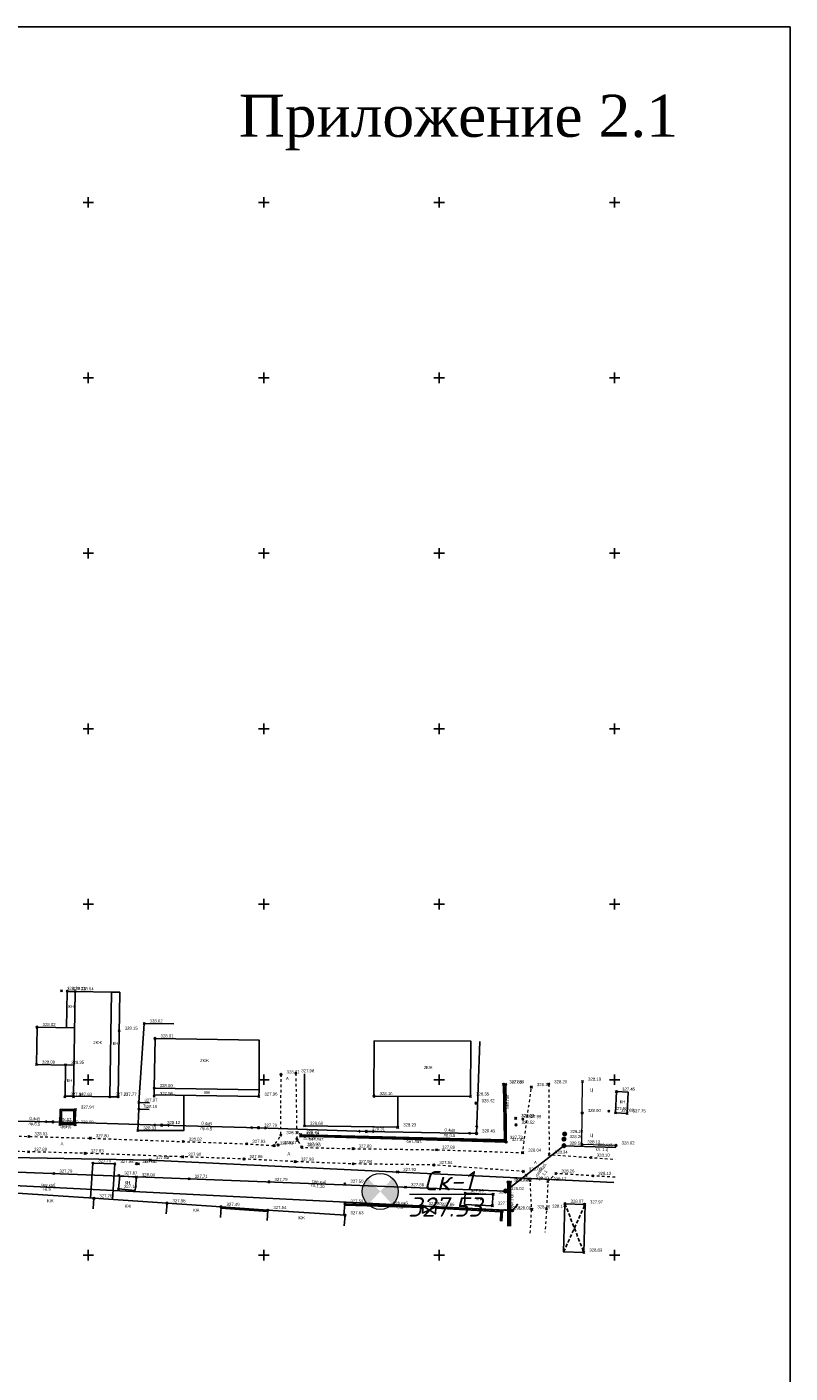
# Model space of a CAD drawing. Header units: metres. Extents: x 707528 to 709248, y 4308395 to 4311045.
# Tile 104 of 104: x 708711 to 708928, y 4310662 to 4311045. Entities that reach past the tile are written whole.
import ezdxf

# ---------------------------------------------------------------- set-up
doc = ezdxf.new("R2010")
doc.units = ezdxf.units.M
doc.header["$LTSCALE"] = 0.5
doc.header["$PDMODE"] = 35
doc.header["$PDSIZE"] = 0.3
for name, pattern in [('Auto_Street_NotBorder_Line_m1', [3, 1.5, -1.5]), ('ДОРОГИ_СТРОЯЩ', [9, 8, -1]), ('НАВЕС_ОПОРЫ', [3, 2, -1])]:
    doc.linetypes.add(name, pattern=pattern)
for name, color, linetype in [('(001) Сетка', 92, 'Continuous'), ('(002) Рамка', 7, 'Continuous'), ('(004) Точки рельефа', 7, 'Continuous'), ('(007) Здания', 7, 'Continuous'), ('(011) Колодцы', 7, 'Continuous'), ('(017) Канализация', 33, 'KANALIS_K_1'), ('(019) Связь', 3, 'ИК_КАБ_СВЯЗИ'), ('(022) Возд. Линии', 7, 'Continuous'), ('(025) Дорога', 7, 'Continuous'), ('(027) Гидрография', 7, 'Continuous'), ('(030) Болота', 7, 'Continuous'), ('(040) Ограда', 7, 'Continuous')]:
    doc.layers.add(name, color=color, linetype=linetype)
doc.layers.add('AUTO#_ROADS_EXIST_L', color=7, linetype='Continuous', lineweight=15, true_color=0x000000)
doc.layers.add('TRASSA', color=5, linetype='Continuous', lineweight=60)
doc.styles.add('BM-431', font='txt')
doc.styles.add('D-431', font='txt')
doc.styles.add('P-131', font='txt')
doc.styles.add('S', font='txtwr', dxfattribs={"oblique": 15})
doc.styles.get("Standard").update_dxf_attribs({"font": 'txt.shx'})
doc.styles.add('ГОСТ', font='isocpeui.ttf')
doc.linetypes.add('KANALIS_K_1', pattern='A,1,[">",Standard,S=1.8,R=0,X=-0.9,Y=-0.9],3,-1,["К",Standard,S=1.8,R=0,X=-0.9,Y=-0.9],-1,10', length=16)
doc.linetypes.add('ИК_КАБ_СВЯЗИ', pattern='A,4,["o",Standard,S=0.5,R=0,X=0,Y=-0.125],4,-2', length=10)
doc.linetypes.add('ОГРАДА_ГЛИН', pattern='A,4,["|",Standard,S=0.8,R=0,X=0,Y=-0.8],0.5,["|",Standard,S=0.8,R=0,X=0,Y=-0.8],3.5', length=8)
doc.linetypes.add('ОГРАДА_М_1М', pattern='A,2.5,["о",Standard,S=1,R=0,X=0,Y=-0.35],0.5,["0",Standard,S=0.5,R=0,X=-0.3,Y=-0.25],2.5', length=5.5)

# ---------------------------------------------------------------- blocks, each defined once
blk = doc.blocks.new('S1')
at = {"layer": '(022) Возд. Линии'}
for p, q in [((-2, 0), (-1.5, 0.25)), ((-2, 0), (-1.5, -0.25)), ((0, 0), (-2, 0))]:
    blk.add_line(p, q, dxfattribs=at)
blk = doc.blocks.new('S2')
at = {"layer": '(022) Возд. Линии'}
for p, q in [((0, 0), (2, 0)), ((2, 0), (1.5, 0.25)), ((2, 0), (1.5, -0.25))]:
    blk.add_line(p, q, dxfattribs=at)
blk = doc.blocks.new('SS')
at = {"layer": '(022) Возд. Линии'}
blk.add_circle((0, 0), 0.25, dxfattribs=at)
blk = doc.blocks.new('sv')
at = {"layer": '(022) Возд. Линии'}
blk.add_circle((0, 0), 0.25, dxfattribs=at)
blk = doc.blocks.new('s3')
at = {"layer": '(022) Возд. Линии'}
h = blk.add_hatch(dxfattribs=at)
h.set_pattern_fill('ANSI31', color=256, scale=0.01, angle=180, style=0)
h.set_pattern_definition([(225, (0.1, 0), (0.02245064, -0.02245064), [])])
edge = h.paths.add_edge_path()
edge.add_arc((-1.9, 0), 0.1, 0, 360)
blk.add_lwpolyline([(0, 0), (-2, 0)], dxfattribs=at)
blk.add_circle((-1.9, 0), 0.1, dxfattribs=at)
blk = doc.blocks.new('s4')
at = {"layer": '(022) Возд. Линии'}
h = blk.add_hatch(dxfattribs=at)
h.set_pattern_fill('ANSI31', color=256, scale=0.01, style=0)
h.set_pattern_definition([(45, (-0.1, 0), (-0.02245064, 0.02245064), [])])
edge = h.paths.add_edge_path()
edge.add_arc((1.9, 0), 0.1, 0, 360)
blk.add_lwpolyline([(0, 0), (2, 0)], dxfattribs=at)
blk.add_circle((1.9, 0), 0.1, dxfattribs=at)
blk = doc.blocks.new('I01173')
for p, q in [((-1, 0), (1, 0)), ((0, -1), (0, 1))]:
    blk.add_line(p, q)
blk.add_circle((0, 0), 1)
at = {"style": 'S', "oblique": 15}
for tag, p in [('Z', (1.734265, 0.378007)), ('D', (1.722583, -2.369072))]:
    blk.add_attdef(tag, p, '', height=2, dxfattribs=at)
blk = doc.blocks.new('Setka')
at = {"layer": '(001) Сетка'}
for p, q in [((-1.5, 0), (1.5, 0)), ((0, 1.5), (0, -1.5))]:
    blk.add_line(p, q, dxfattribs=at)
blk = doc.blocks.new('shzx')
at = {"layer": 'TRASSA', "lineweight": 40}
h = blk.add_hatch(color=6, dxfattribs=at)
h.dxf.hatch_style = 1
h.paths.add_polyline_path([(309713.19, 4326337.59, 0.208082), (309712.62, 4326336.28, 0.208082), (309713.19, 4326334.97), (309714.41, 4326336.28)])
h = blk.add_hatch(color=6, dxfattribs=at)
h.dxf.hatch_style = 1
h.paths.add_polyline_path([(309715.63, 4326337.59), (309714.41, 4326336.28), (309715.63, 4326334.97, 0.208082), (309716.2, 4326336.28, 0.208082)])
at = {"layer": '(030) Болота', "color": 6, "lineweight": 15}
blk.add_circle((309714.41, 4326336.28, 922.25), 1.79, dxfattribs=at)

msp = doc.modelspace()

# ---------------------------------------------------------------- linework, layer by layer
at = {"layer": '(002) Рамка', "color": 0}
msp.add_lwpolyline([(707528.46, 4311045.23), (708928.46, 4311045.23), (708928.46, 4308395.23), (707528.46, 4308395.23)], close=True, dxfattribs=at)
at = {"layer": '(007) Здания'}
for points, elevation in [([(708724.54, 4310760.05), (708722.26, 4310760.09), (708722.43, 4310770.41), (708724.71, 4310770.37)], 328.35), ([(708734.61, 4310740.38), (708736.94, 4310740.34), (708737.44, 4310770.15), (708735.11, 4310770.19)], 328.35), ([(708724.36, 4310749.41), (708721.99, 4310749.45), (708721.84, 4310740.58), (708724.21, 4310740.54)], 328.35), ([(708747.23, 4310742.83), (708747.2, 4310740.93), (708777.09, 4310740.43), (708777.13, 4310742.33)], 327.71)]:
    msp.add_lwpolyline(points, dxfattribs=dict(at, elevation=elevation))
for points, elevation in [([(708724.71, 4310770.37), (708724.21, 4310740.54), (708734.61, 4310740.37), (708735.11, 4310770.19)], 328.35), ([(708747.23, 4310742.83), (708747.47, 4310757), (708777.16, 4310756.49), (708777.13, 4310742.33)], 327.71), ([(708837.4, 4310740.43), (708809.88, 4310740.54), (708809.94, 4310756.34), (708837.46, 4310756.23)], 328.06), ([(708882.03, 4310735.62), (708878.68, 4310735.8), (708879, 4310741.83), (708882.35, 4310741.65)], 327.45), ([(708724.78, 4310736.74), (708724.7, 4310732.38), (708720.37, 4310732.46), (708720.46, 4310736.83)], 327.64), ([(708724.38, 4310736.35), (708724.3, 4310732.78), (708720.78, 4310732.86), (708720.85, 4310736.42)], 327.64), ([(708742.15, 4310717.44), (708737.43, 4310717.88), (708737.08, 4310714.11), (708741.8, 4310713.68)], 327.75), ([(708835.86, 4310712.9), (708843.75, 4310712.56), (708843.61, 4310709.33), (708835.72, 4310709.67)], 327.6), ([(708864.31, 4310709.88), (708870.08, 4310709.71), (708869.68, 4310695.97), (708863.91, 4310696.14)], 327.78)]:
    msp.add_lwpolyline(points, close=True, dxfattribs=dict(at, elevation=elevation))
at = {"layer": '(007) Здания', "flags": 128}
for points, elevation in [([(708745.89, 4310738.65), (708742.89, 4310738.71), (708742.85, 4310736.84), (708745.85, 4310736.78)], 327.87), ([(708705.33, 4310713.09), (708730.02, 4310711.43), (708729.82, 4310708.43)], 327.46), ([(708730.02, 4310711.43), (708750.89, 4310710.02), (708750.69, 4310707.03)], 327.46), ([(708750.89, 4310710.02), (708766.29, 4310708.98), (708766.09, 4310705.99)], 327.46), ([(708801.42, 4310703.61), (708801.63, 4310706.6), (708779.61, 4310708.08), (708779.41, 4310705.09)], 327.19), ([(708823.86, 4310709.21), (708827.52, 4310708.99), (708827.4, 4310706.99), (708823.86, 4310709.21), (708823.74, 4310707.21), (708827.52, 4310708.99)], 327.51)]:
    msp.add_lwpolyline(points, dxfattribs=dict(at, elevation=elevation))
at = {"layer": '(007) Здания', "linetype": 'НАВЕС_ОПОРЫ', "elevation": 327.78}
for points in [[(708863.91, 4310696.14), (708870.08, 4310709.71)], [(708864.31, 4310709.88), (708869.68, 4310695.97)]]:
    msp.add_lwpolyline(points, dxfattribs=at)
at = {"layer": '(011) Колодцы'}
for points, elevation in [([(708864.01, 4310726.41), (708864.01, 4310726.91)], 327.79), ([(708864.01, 4310726.41), (708863.58, 4310726.16)], 327.79), ([(708864.01, 4310726.41), (708864.45, 4310726.16)], 327.79), ([(708847.34, 4310713.49), (708846.9, 4310713.24)], 327.19), ([(708847.34, 4310713.49), (708847.34, 4310713.99)], 327.19), ([(708847.34, 4310713.49), (708847.77, 4310713.24)], 327.19)]:
    msp.add_lwpolyline(points, dxfattribs=dict(at, elevation=elevation))
for centre in [(708864.01, 4310726.41, 327.79), (708847.34, 4310713.49, 327.19)]:
    msp.add_circle(centre, 0.5, dxfattribs=at)
at = {"layer": '(017) Канализация', "linetype": 'KANALIS_K_1', "elevation": 327.65, "flags": 128}
msp.add_lwpolyline([(708386.74, 4310774.76), (708384.91, 4310739.42), (708644.93, 4310725.57), (708692.08, 4310723.32), (708746.15, 4310722.33), (708878.28, 4310715.98)], dxfattribs=at)
at = {"layer": '(019) Связь', "flags": 128}
for points, elevation in [([(708847.34, 4310713.49), (708654.54, 4310720.95), (708654.54, 4310720.95), (708376.16, 4310738.5), (708358.89, 4310739.3)], 327.19), ([(708847.34, 4310713.49), (708864.01, 4310726.41), (708878.84, 4310725.9)], 327.79)]:
    msp.add_lwpolyline(points, dxfattribs=dict(at, elevation=elevation))
at = {"layer": '(019) Связь', "color": 0, "linetype": 'Continuous', "elevation": 325.43, "flags": 128}
msp.add_lwpolyline([(708653.29, 4310706.68), (708653.96, 4310717.75), (708849.35, 4310707.95)], dxfattribs=at)
at = {"layer": '(022) Возд. Линии', "elevation": 328.04, "flags": 128}
msp.add_lwpolyline([(708633.17, 4310755.94), (708632.53, 4310735.31), (708649.22, 4310734.91), (708672.57, 4310734.29), (708697.09, 4310733.57), (708718.38, 4310733.2), (708749.36, 4310732.3), (708776.97, 4310731.53), (708807.7, 4310730.49), (708839.1, 4310729.9), (708840.03, 4310756.15)], dxfattribs=at)
at = {"layer": '(027) Гидрография', "color": 4, "linetype": 'ByBlock', "flags": 128}
for points, elevation in [([(708788.95, 4310729.32), (708847.25, 4310727.82), (708847.1, 4310743.89)], -0.3), ([(708848.49, 4310715.95), (708848.4, 4310703.48)], 327.5)]:
    msp.add_lwpolyline(points, dxfattribs=dict(at, elevation=elevation))
at = {"layer": '(027) Гидрография', "color": 0, "linetype": 'ByBlock', "flags": 128}
for points, elevation in [([(708847.42, 4310743.87), (708847.53, 4310727.47), (708788.95, 4310729.11)], 327.6), ([(708788.97, 4310729.56), (708847.05, 4310728.08), (708846.82, 4310743.9)], 328.12), ([(708848.07, 4310716.01), (708848.07, 4310703.47)], 327.8), ([(708848.74, 4310716.01), (708848.74, 4310703.52)], 327.69)]:
    msp.add_lwpolyline(points, dxfattribs=dict(at, elevation=elevation))
at = {"layer": '(030) Болота', "color": 6, "lineweight": 15}
msp.add_lwpolyline([(708820.04, 4310712.64), (708844.1, 4310712.64)], dxfattribs=at)
at = {"layer": '(040) Ограда', "linetype": 'ОГРАДА_М_1М', "flags": 128}
for points, elevation in [([(708742.89, 4310738.71), (708744.37, 4310761.27), (708752.79, 4310761.18)], 327.67), ([(708721.99, 4310749.4), (708713.7, 4310749.54), (708713.85, 4310760.23), (708724.54, 4310760.05)], 328.35), ([(708816.68, 4310740.52), (708816.64, 4310731.66), (708790.06, 4310732.09), (708790.06, 4310746.93)], 328.39), ([(708742.85, 4310736.84), (708742.58, 4310730.75), (708755.66, 4310730.75), (708755.66, 4310740.8)], 327.87), ([(708729.05, 4310711.49), (708729.72, 4310721.42), (708736.05, 4310721.23), (708735.36, 4310711.07)], 327.58)]:
    msp.add_lwpolyline(points, dxfattribs=dict(at, elevation=elevation))
at = {"layer": '(040) Ограда', "flags": 128}
for points, elevation in [([(708766.26, 4310708.58), (708779.58, 4310707.68)], 327.19), ([(708801.55, 4310709.88), (708801.33, 4310706.62)], 327.27), ([(708823.86, 4310709.21), (708801.55, 4310709.88)], 327.51), ([(708827.5, 4310708.59), (708846.07, 4310707.56), (708845.92, 4310704.96)], 327.56)]:
    msp.add_lwpolyline(points, dxfattribs=dict(at, elevation=elevation))
at = {"layer": '(040) Ограда', "linetype": 'ОГРАДА_ГЛИН', "flags": 128}
for points, elevation in [([(708766.29, 4310708.98), (708779.61, 4310708.08)], 327.19), ([(708823.83, 4310708.81), (708801.54, 4310709.48)], 327.51), ([(708827.52, 4310708.99), (708846.49, 4310707.94), (708846.32, 4310704.94)], 327.56)]:
    msp.add_lwpolyline(points, dxfattribs=dict(at, elevation=elevation))
at = {"color": 0, "linetype": 'ByBlock', "lineweight": -2, "transparency": 16777216}
for p in [(708720.81, 4310770.53, 328.2), (708722.43, 4310770.49, 328.23), (708724.71, 4310770.37, 328.64), (708744.37, 4310761.27, 328.02), (708713.85, 4310760.23, 328.02), (708737.26, 4310759.18, 328.15), (708747.47, 4310757, 328.01), (708713.7, 4310749.54, 328), (708721.99, 4310749.45, 328.35), (708783.39, 4310746.72, 328.01), (708787.59, 4310747.07, 327.99), (708747.23, 4310742.83, 328), (708846.82, 4310743.9, 327.85), (708847.42, 4310743.87, 327.89), (708854.72, 4310743.11, 328.19), (708859.66, 4310743.94, 328.2), (708869.32, 4310744.7, 328.19), (708879, 4310741.83, 327.45), (708721.79, 4310740.37, 327.94), (708724.21, 4310740.34, 327.93), (708734.61, 4310740.37, 327.77), (708736.94, 4310740.34, 327.77), (708742.89, 4310738.71, 327.97), (708747.26, 4310740.55, 327.98), (708777.09, 4310740.43, 327.96), (708809.88, 4310740.54, 328.16), (708837.4, 4310740.43, 328.35), (708838.96, 4310738.54, 328.42), (708724.78, 4310736.74, 327.94), (708742.85, 4310736.84, 328.16), (708850.26, 4310734.23, 328.01), (708850.3, 4310734.3, 328), (708852.28, 4310733.99, 327.99), (708869.22, 4310735.73, 328), (708876.84, 4310736.26, 327.5), (708878.68, 4310735.8, 327.69), (708882.03, 4310735.62, 327.75), (708718.38, 4310733.2, 328.17), (708720.37, 4310732.46, 328.1), (708724.7, 4310732.43, 328.09), (708742.58, 4310730.75, 328.33), (708749.36, 4310732.3, 328.12), (708776.97, 4310731.53, 327.79), (708790.06, 4310732.09, 328.68), (708807.7, 4310730.49, 329.31), (708816.64, 4310731.66, 328.23), (708850.36, 4310732.35, 328.52), (708711.53, 4310729.06, 328.03), (708729.03, 4310728.55, 327.8), (708755.52, 4310727.6, 328.02), (708773.66, 4310726.95, 327.93), (708781.45, 4310726.43, 328.48), (708782.56, 4310726.62, 328.47), (708783.35, 4310729.43, 328.38), (708787.88, 4310728.38, 327.97), (708788.1, 4310727.89, 329.2), (708788.95, 4310729.11, 328.39), (708788.97, 4310729.56, 328.41), (708839.1, 4310729.9, 328.43), (708847.05, 4310728.08, 327.73), (708847.53, 4310727.47, 327.82), (708864.01, 4310726.41, 328.5), (708864.03, 4310728.3, 328.26), (708864.24, 4310729.77, 328.22), (708869.12, 4310726.77, 328.12), (708878.85, 4310726.5, 328.02), (708711.41, 4310724.69, 327.89), (708727.57, 4310724.25, 327.83), (708755.36, 4310723.26, 327.9), (708772.83, 4310722.63, 327.96), (708789.23, 4310726.11, 327.97), (708789.42, 4310725.92, 329.23), (708803.94, 4310725.58, 327.89), (708827.69, 4310725.27, 327.89), (708852.26, 4310724.43, 328.04), (708859.8, 4310723.89, 328.34), (708871.78, 4310723.04, 328.1), (708729.72, 4310721.42, 327.7), (708736.05, 4310721.23, 327.88), (708742.22, 4310721.3, 327.76), (708742.76, 4310721.26, 327.8), (708746.15, 4310722.33, 327.84), (708746.15, 4310722.33, 327.83), (708787.42, 4310721.87, 327.98), (708803.97, 4310721.23, 327.98), (708816.64, 4310718.94, 327.93), (708826.92, 4310720.93, 327.94), (708852.45, 4310719.07, 328.06), (708718.64, 4310718.47, 327.79), (708737.15, 4310717.91, 327.87), (708742.15, 4310717.44, 328.04), (708757.2, 4310716.98, 327.71), (708779.97, 4310716.1, 327.79), (708801.59, 4310715.57, 327.5), (708848.07, 4310716.01, 328.1), (708848.49, 4310715.95, 327.79), (708848.74, 4310716.01, 327.98), (708854.4, 4310716.49, 328.1), (708859.44, 4310716.22, 328.17), (708861.72, 4310718.49, 328.26), (708872.22, 4310717.82, 328.12), (708730.02, 4310711.43, 327.7), (708737.08, 4310714.11, 327.18), (708818.86, 4310714.59, 327.88), (708835.86, 4310712.9, 327.89), (708843.84, 4310712.55, 327.74), (708847.34, 4310713.49, 328.02), (708750.89, 4310710.02, 327.58), (708766.29, 4310708.98, 327.49), (708779.61, 4310708.08, 327.54), (708801.55, 4310709.88, 327.56), (708823.86, 4310709.21, 327.8), (708827.52, 4310708.99, 327.86), (708843.61, 4310709.33, 327.79), (708846.49, 4310707.94, 327.91), (708849.35, 4310707.95, 328.09), (708854.85, 4310708.3, 328.1), (708859.07, 4310708.45, 328.14), (708864.31, 4310709.88, 328.07), (708869.86, 4310709.71, 327.97), (708801.63, 4310706.6, 327.63), (708869.68, 4310695.97, 328.03)]:
    msp.add_point(p, dxfattribs=at)
at = {"layer": 'AUTO#_ROADS_EXIST_L', "linetype": 'Auto_Street_NotBorder_Line_m1', "lineweight": 15, "flags": 128}
for points, elevation in [([(708638.47, 4310756.76), (708638.45, 4310733.15), (708642.51, 4310731), (708644.72, 4310731.43), (708665.7, 4310730.2), (708691.64, 4310729.64), (708729.03, 4310728.55), (708773.66, 4310726.95), (708781.45, 4310726.43), (708783.35, 4310729.43), (708783.39, 4310746.72)], 327.89), ([(708787.59, 4310747.07), (708787.88, 4310728.38), (708788.1, 4310727.89), (708789.42, 4310725.92), (708803.94, 4310725.58), (708827.69, 4310725.27), (708852.26, 4310724.43), (708854.72, 4310743.11)], 327.69), ([(708859.66, 4310743.94), (708859.8, 4310723.89), (708871.78, 4310723.04), (708878.74, 4310722.55)], 327.69), ([(708854.41, 4310701.49), (708854.81, 4310708.3), (708854.4, 4310716.49), (708852.45, 4310719.07), (708826.92, 4310720.93), (708803.97, 4310721.23), (708787.42, 4310721.87), (708772.83, 4310722.63), (708727.57, 4310724.25), (708691.63, 4310725.22), (708665.85, 4310726.25), (708664.14, 4310724.49), (708663.21, 4310722), (708663.02, 4310706.7)], 327.83), ([(708878.6, 4310717.42), (708872.22, 4310717.82), (708861.72, 4310718.49), (708859.44, 4310716.22), (708859.07, 4310708.45), (708858.61, 4310701.72)], 327.83)]:
    msp.add_lwpolyline(points, dxfattribs=dict(at, elevation=elevation))
at = {"layer": 'AUTO#_ROADS_EXIST_L', "lineweight": 15, "elevation": 327.73, "flags": 128}
msp.add_lwpolyline([(708878.85, 4310726.5), (708869.12, 4310726.77), (708869.32, 4310744.7)], dxfattribs=at)

# ---------------------------------------------------------------- block references
at = {"layer": '(001) Сетка'}
for p in [(708728.46, 4310995.23), (708778.46, 4310995.23), (708828.46, 4310995.23), (708878.46, 4310995.23), (708728.46, 4310945.23), (708778.46, 4310945.23), (708828.46, 4310945.23), (708878.46, 4310945.23), (708728.46, 4310895.23), (708778.46, 4310895.23), (708828.46, 4310895.23), (708878.46, 4310895.23), (708728.46, 4310845.23), (708728.46, 4310845.23), (708778.46, 4310845.23), (708778.46, 4310845.23), (708828.46, 4310845.23), (708828.46, 4310845.23), (708878.46, 4310845.23), (708878.46, 4310845.23), (708728.46, 4310795.23), (708778.46, 4310795.23), (708828.46, 4310795.23), (708878.46, 4310795.23), (708728.46, 4310745.23), (708778.46, 4310745.23), (708828.46, 4310745.23), (708878.46, 4310745.23), (708728.46, 4310695.23), (708778.46, 4310695.23), (708828.46, 4310695.23), (708878.46, 4310695.23)]:
    msp.add_blockref('Setka', p, dxfattribs=at)
at = {"layer": '(011) Колодцы', "xscale": 0.5, "yscale": 0.5, "zscale": 0.5}
for p in [(708864.03, 4310728.3, 327.96), (708864.24, 4310729.77, 327.92)]:
    msp.add_blockref('I01173', p, dxfattribs=at)
at = {"layer": '(022) Возд. Линии'}
for name, p, rotation in [('S1', (708718.12, 4310733.2, 327.88), 358.3471623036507), ('S2', (708718.62, 4310733.19, 327.88), 358.3471623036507), ('S1', (708749.11, 4310732.31, 327.82), 358.398608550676), ('S2', (708749.6, 4310732.29, 327.82), 358.398608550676), ('S1', (708776.72, 4310731.54, 327.49), 358.0581348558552), ('S2', (708777.22, 4310731.52, 327.49), 358.0581348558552), ('S1', (708807.45, 4310730.49, 328.04), 358.9363184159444), ('S2', (708807.95, 4310730.48, 328.04), 358.9363184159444), ('S1', (708839.11, 4310730.16, 328.04), 267.906716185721), ('S2', (708838.86, 4310729.91, 328.04), 178.9363184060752), ('s4', (708849.1, 4310707.97, 327.79), 176.1839535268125), ('s3', (708849.51, 4310708.15, 327.79), 231.4258778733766)]:
    msp.add_blockref(name, p, dxfattribs=dict(at, rotation=rotation))
for name, p in [('SS', (708718.38, 4310733.2, 327.88)), ('SS', (708749.36, 4310732.3, 327.82)), ('SS', (708776.97, 4310731.53, 327.49)), ('SS', (708807.7, 4310730.49, 328.04)), ('SS', (708839.1, 4310729.9, 328.04)), ('sv', (708849.35, 4310707.95, 327.79))]:
    msp.add_blockref(name, p, dxfattribs=at)
at = {"color": 5, "xscale": 2.856100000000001, "yscale": 2.856100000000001, "zscale": 2.856100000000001}
msp.add_blockref('shzx', (-175763.67, -8045735.66, -2634.03), dxfattribs=at)

# ---------------------------------------------------------------- texts
at = {"layer": '(004) Точки рельефа', "style": 'D-431'}
for s, p in [('328.20', (708722.4, 4310770.82, 328.2)), ('328.23', (708724.02, 4310770.78, 328.23)), ('328.64', (708726.3, 4310770.66, 328.64)), ('328.02', (708715.43, 4310760.51, 328.02)), ('328.02', (708745.95, 4310761.55, 328.02)), ('328.15', (708738.84, 4310759.46, 328.15)), ('328.01', (708749.06, 4310757.28, 328.01)), ('328.00', (708715.29, 4310749.83, 328)), ('328.35', (708723.58, 4310749.74, 328.35)), ('328.01', (708784.98, 4310747.01, 328.01)), ('327.98', (708789.17, 4310747.35, 327.99)), ('328.19', (708870.9, 4310744.98, 328.19)), ('328.00', (708748.82, 4310743.11, 328)), ('327.85', (708848.4, 4310744.18, 327.85)), ('327.89', (708849.01, 4310744.15, 327.89)), ('328.18', (708856.31, 4310743.39, 328.19)), ('328.20', (708861.24, 4310744.22, 328.2)), ('327.45', (708880.59, 4310742.12, 327.45)), ('327.94', (708723.38, 4310740.66, 327.94)), ('327.93', (708725.79, 4310740.63, 327.93)), ('327.77', (708736.2, 4310740.65, 327.77)), ('327.77', (708738.53, 4310740.62, 327.77)), ('327.97', (708744.48, 4310738.99, 327.97)), ('327.98', (708748.85, 4310740.83, 327.98)), ('327.96', (708778.68, 4310740.71, 327.96)), ('328.16', (708811.46, 4310740.83, 328.16)), ('328.35', (708838.99, 4310740.72, 328.35)), ('328.42', (708840.55, 4310738.82, 328.42)), ('328.17', (708719.96, 4310733.48, 328.17)), ('327.94', (708726.37, 4310737.02, 327.94)), ('328.16', (708744.44, 4310737.13, 328.16)), ('328.01', (708851.85, 4310734.52, 328.01)), ('328.00', (708851.89, 4310734.59, 328)), ('327.99', (708853.87, 4310734.27, 327.99)), ('328.00', (708870.81, 4310736.02, 328)), ('327.50', (708878.43, 4310736.55, 327.5)), ('327.69', (708880.27, 4310736.08, 327.69)), ('327.75', (708883.62, 4310735.9, 327.75)), ('328.10', (708721.96, 4310732.75, 328.1)), ('328.09', (708726.28, 4310732.71, 328.09)), ('328.33', (708744.16, 4310731.04, 328.33)), ('328.12', (708750.94, 4310732.58, 328.12)), ('327.79', (708778.56, 4310731.81, 327.79)), ('328.38', (708784.93, 4310729.71, 328.38)), ('328.41', (708790.55, 4310729.85, 328.41)), ('328.68', (708791.64, 4310732.38, 328.68)), ('329.31', (708809.29, 4310730.77, 329.31)), ('328.23', (708818.23, 4310731.94, 328.23)), ('328.43', (708840.69, 4310730.19, 328.43)), ('328.52', (708851.95, 4310732.64, 328.52)), ('328.22', (708865.83, 4310730.05, 328.22)), ('328.03', (708713.11, 4310729.34, 328.03)), ('327.80', (708730.62, 4310728.83, 327.8)), ('328.02', (708757.11, 4310727.88, 328.02)), ('327.93', (708775.24, 4310727.24, 327.93)), ('328.48', (708783.04, 4310726.71, 328.48)), ('328.47', (708784.15, 4310726.9, 328.47)), ('327.97', (708789.47, 4310728.67, 327.97)), ('329.20', (708789.69, 4310728.18, 329.2)), ('328.39', (708790.54, 4310729.39, 328.39)), ('327.97', (708790.81, 4310726.39, 327.97)), ('329.23', (708791, 4310726.2, 329.23)), ('327.89', (708805.52, 4310725.86, 327.89)), ('327.73', (708848.63, 4310728.36, 327.73)), ('327.82', (708849.12, 4310727.76, 327.82)), ('328.50', (708865.6, 4310726.7, 328.5)), ('328.26', (708865.62, 4310728.58, 328.26)), ('328.12', (708870.71, 4310727.05, 328.12)), ('328.02', (708880.44, 4310726.78, 328.02)), ('327.89', (708712.99, 4310724.97, 327.89)), ('327.83', (708729.15, 4310724.53, 327.83)), ('327.84', (708747.74, 4310722.62, 327.84)), ('327.83', (708747.74, 4310722.62, 327.83)), ('327.90', (708756.95, 4310723.54, 327.9)), ('327.96', (708774.42, 4310722.92, 327.96)), ('327.98', (708789.01, 4310722.15, 327.98)), ('327.89', (708829.27, 4310725.56, 327.89)), ('328.04', (708853.84, 4310724.71, 328.04)), ('328.34', (708861.39, 4310724.17, 328.34)), ('328.10', (708873.36, 4310723.32, 328.1)), ('327.79', (708720.23, 4310718.75, 327.79)), ('327.70', (708731.31, 4310721.7, 327.7)), ('327.88', (708737.63, 4310721.51, 327.88)), ('327.87', (708738.74, 4310718.19, 327.87)), ('327.76', (708743.81, 4310721.59, 327.76)), ('327.80', (708744.34, 4310721.55, 327.8)), ('327.98', (708805.56, 4310721.51, 327.98)), ('327.93', (708818.23, 4310719.23, 327.93)), ('327.94', (708828.51, 4310721.22, 327.94)), ('328.06', (708854.04, 4310719.36, 328.06)), ('328.26', (708863.31, 4310718.77, 328.26)), ('328.12', (708873.81, 4310718.1, 328.12)), ('327.18', (708738.67, 4310714.4, 327.18)), ('328.04', (708743.73, 4310717.73, 328.04)), ('327.71', (708758.78, 4310717.26, 327.71)), ('327.79', (708781.55, 4310716.38, 327.79)), ('327.50', (708803.18, 4310715.85, 327.5)), ('327.88', (708820.45, 4310714.88, 327.88)), ('328.10', (708849.66, 4310716.29, 328.1)), ('327.79', (708850.07, 4310716.23, 327.79)), ('327.98', (708850.33, 4310716.3, 327.98)), ('328.10', (708855.98, 4310716.77, 328.1)), ('328.17', (708861.02, 4310716.5, 328.17)), ('327.70', (708731.61, 4310711.71, 327.7)), ('327.89', (708837.45, 4310713.18, 327.89)), ('327.74', (708845.43, 4310712.83, 327.74)), ('328.02', (708848.92, 4310713.77, 328.02)), ('327.58', (708752.48, 4310710.3, 327.58)), ('327.49', (708767.88, 4310709.27, 327.49)), ('327.54', (708781.2, 4310708.37, 327.54)), ('327.56', (708803.14, 4310710.17, 327.56)), ('327.63', (708803.21, 4310706.89, 327.63)), ('327.80', (708825.44, 4310709.49, 327.8)), ('327.86', (708829.11, 4310709.27, 327.86)), ('327.79', (708845.2, 4310709.61, 327.79)), ('327.91', (708848.07, 4310708.22, 327.91)), ('328.09', (708850.94, 4310708.24, 328.09)), ('328.10', (708856.44, 4310708.59, 328.1)), ('328.14', (708860.65, 4310708.73, 328.14)), ('328.07', (708865.9, 4310710.16, 328.07)), ('327.97', (708871.45, 4310710, 327.97)), ('328.03', (708871.26, 4310696.25, 328.03))]:
    msp.add_text(s, height=0.875, dxfattribs=at).set_placement(p)
at = {"layer": '(007) Здания'}
for s, style, p in [('КН', 'P-131', (708722.81, 4310765.66, -0.3)), ('2КЖ', 'P-131', (708729.86, 4310755.37, -0.3)), ('КН', 'P-131', (708735.43, 4310755.1, 328.35)), ('2КЖ', 'P-131', (708760.33, 4310750.28, -0.3)), ('2КЖ', 'P-131', (708824.06, 4310748.27, -0.3)), ('КН', 'P-131', (708722.33, 4310744.56, -0.3)), ('КН', 'P-131', (708761.43, 4310741.14, -0.3)), ('Т', 'P-131', (708744.04, 4310737.44, -0.3)), ('КН', 'P-131', (708879.93, 4310738.48, -0.3)), ('фунд.', 'BM-431', (708720.55, 4310731.43, -0.3)), ('КН', 'P-131', (708738.82, 4310715.44, -0.3)), ('КН', 'P-131', (708838.86, 4310710.82, -0.3)), ('КЖ', 'P-131', (708716.72, 4310710.3, -0.3)), ('КЖ', 'P-131', (708738.82, 4310708.76, -0.3)), ('КЖ', 'P-131', (708758.32, 4310707.63, -0.3)), ('КЖ', 'P-131', (708788.36, 4310705.43, -0.3))]:
    msp.add_text(s, height=0.88, dxfattribs=dict(at, style=style)).set_placement(p)
at = {"layer": '(019) Связь', "color": 0, "linetype": 'Continuous', "style": 'D-431'}
for s, rotation, p in [('сев.каб.', 358.8358, (708873.66, 4310726.35, -0.3)), ('гл. 1.1', 358.8358, (708873.1, 4310724.93, -0.3)), ('сев.каб.', 51.5452, (708856.47, 4310717.62, -0.3)), ('гл. 1.1', 51.5452, (708857.25, 4310716.31, -0.3)), ('сев.каб.', 356.6696, (708714.91, 4310714.92, -0.3)), ('гл.1.10', 353.7495, (708791.95, 4310714.75, -0.3)), ('сев.каб.', 355.462, (708792.12, 4310715.88, -0.3)), ('+6.5', 356.6696, (708715.37, 4310713.65, -0.3)), ('сев.каб.', 356.6696, (708815.34, 4310709.86, -0.3)), ('+6.5', 356.6696, (708815.8, 4310708.59, -0.3))]:
    msp.add_text(s, height=0.875, rotation=rotation, dxfattribs=at).set_placement(p)
at = {"layer": '(022) Возд. Линии', "style": 'BM-431'}
for s, p in [('0.4кВ', (708711.66, 4310733.8, 328.04)), ('пр.6.5', (708711.4, 4310732.38, 328.04)), ('пр.6.5', (708760.4, 4310731.03, 328.04)), ('0.4кВ', (708760.65, 4310732.45, 328.04)), ('0.4кВ', (708829.95, 4310730.56, 328.04)), ('пр.6.5', (708829.7, 4310729.13, 328.04))]:
    msp.add_text(s, height=0.875, rotation=355.1132, dxfattribs=at).set_placement(p)
at = {"layer": '(025) Дорога', "linetype": 'ДОРОГИ_СТРОЯЩ', "style": 'BM-431'}
for s, p in [('A', (708784.79, 4310745.14, -0.3)), ('Ц', (708871.4, 4310741.88, -0.3)), ('A', (708720.56, 4310726.51, -0.3)), ('Ц', (708871.4, 4310728.99, -0.3)), ('A', (708785.21, 4310723.71, -0.3)), ('A', (708855.48, 4310721.2, -0.3))]:
    msp.add_text(s, height=0.875, dxfattribs=at).set_placement(p)
at = {"layer": '(025) Дорога', "color": 0, "insert": (708771.37, 4311025.92), "char_height": 12, "width": 299.2464, "attachment_point": 1}
msp.add_mtext('{\\fTimes New Roman|b0|i0|c204|p18;Приложение 2.\\fTimes New Roman|b0|i0|c0|p18;1}', dxfattribs=at)
at = {"layer": '(027) Гидрография', "color": 0, "linetype": 'ByBlock', "style": 'BM-431'}
for p in [(708848.39, 4310736.95, -0.3), (708849.58, 4310708.71, -0.3)]:
    msp.add_text('бет.лат.', height=0.875, rotation=90, dxfattribs=at).set_placement(p)
for p in [(708791.26, 4310727.93, -0.3), (708819.14, 4310727.21, -0.3)]:
    msp.add_text('бет.лат.', height=0.875, dxfattribs=at).set_placement(p)
at = {"layer": '(030) Болота', "color": 6, "style": 'ГОСТ'}
for s, p in [('Ск-1', (708824.1, 4310713.67)), ('327.53', (708819.59, 4310706.21, 1276.89))]:
    msp.add_text(s, height=5.515, dxfattribs=at).set_placement(p)

doc.saveas('drawing.dxf')
